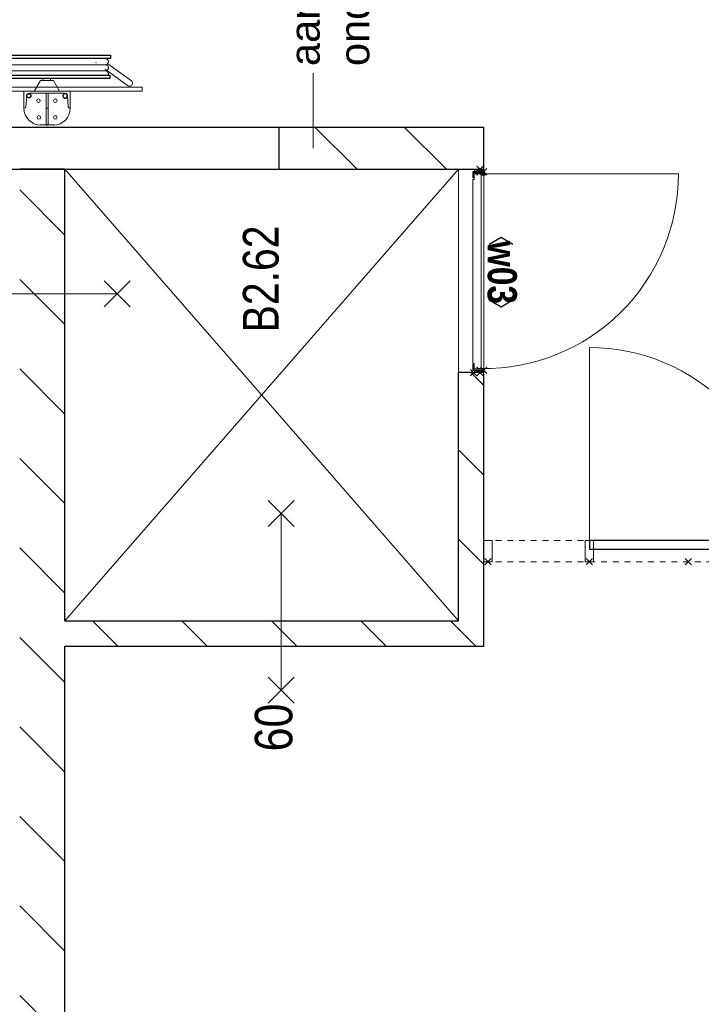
# Model space of a CAD drawing. Header units: millimetres. Extents: x -88840 to 85996, y -16279 to 104709.
# Tile 40 of 184: x 41985 to 45217, y -11973 to -7306. Entities that reach past the tile are written whole.
import ezdxf
from ezdxf.enums import TextEntityAlignment as Align

# ---------------------------------------------------------------- set-up
doc = ezdxf.new("R2010")
doc.units = ezdxf.units.MM
doc.header["$LTSCALE"] = 400
doc.header["$PDMODE"] = 3
doc.header["$PDSIZE"] = 15
doc.linetypes.add('STYLE_02', pattern=[0.694427, 0.486069, -0.208359])
doc.linetypes.add('STYLE_21', pattern=[0.138889, 0.069444, -0.069444])
for name, color, linetype, lineweight in [('BA-Brandveiligheid', 7, 'Continuous', 15), ('Binnenkozijnen', 140, 'Continuous', 15), ('Interieur-deur', 43, 'Continuous', 9), ('Interieur-systeemwand glas', 140, 'STYLE_21', 15), ('Kozijnmerken', 43, 'Continuous', 9), ('mat-afdichting', 9, 'Continuous', 5), ('mat-aluminium', 140, 'Continuous', 15), ('mat-beton (ihwg)', 5, 'Continuous', 25), ('mat-kalkzandsteen', 5, 'Continuous', 25), ('mat-multiplex-hor', 140, 'Continuous', 15), ('mat-spuitwerk_marmo', 43, 'STYLE_02', 20), ('mat-staal', 5, 'Continuous', 25), ('None', 7, 'Continuous', 9), ('Ruimtenummers', 5, 'Continuous', 25), ('Tekst', 140, 'Continuous', 15)]:
    doc.layers.add(name, color=color, linetype=linetype, lineweight=lineweight)
doc.styles.add('Arial', font='arial.ttf', dxfattribs={"height": 176.388889})
doc.styles.add('Arial Narrow', font='ARIALN.TTF', dxfattribs={"height": 222.25})
doc.styles.add('Arial Narrow (bold)', font='ARIALNB.TTF', dxfattribs={"height": 172.861111})

# ---------------------------------------------------------------- blocks, each defined once
blk = doc.blocks.new('*X252')
at = {"layer": 'None', "lineweight": 9}
for p, q in [((-50108.9, -894.3), (-49908.9, -694.3)), ((-50108.9, -1318.6), (-49908.9, -1118.6))]:
    blk.add_line(p, q, dxfattribs=at)
blk = doc.blocks.new('*X770')
at = {"layer": 'None', "lineweight": 9}
for p, q in [((-52368.9, 239.8), (-52248.9, 359.8)), ((-52368.9, -184.5), (-52248.9, -64.5)), ((-52368.9, -608.7), (-52248.9, -488.7)), ((-52368.9, -1033), (-52248.9, -913)), ((-52368.9, -1457.3), (-52248.9, -1337.3))]:
    blk.add_line(p, q, dxfattribs=at)
blk = doc.blocks.new('*X1026')
at = {"layer": 'None', "lineweight": 9}
for p, q in [((-51982.4, -1495), (-51862.4, -1375)), ((-51558.2, -1495), (-51438.2, -1375)), ((-51133.9, -1495), (-51072.9, -1434))]:
    blk.add_line(p, q, dxfattribs=at)
blk = doc.blocks.new('*U1027')
at = {"layer": 'None', "color": 43, "linetype": 'Continuous', "lineweight": 9}
for p, q in [((-50108.9, 491), (-52248.9, -1375)), ((-52248.9, 491), (-50108.9, -1375))]:
    blk.add_line(p, q, dxfattribs=at)
blk = doc.blocks.new('060min X')
at = {"layer": 'BA-Brandveiligheid', "color": 7, "linetype": 'Continuous', "lineweight": 15}
for p, q in [((-480.2, 61.7), (-356.7, -61.7)), ((-480.2, -61.7), (-356.7, 61.7)), ((480.2, 61.7), (356.7, -61.7)), ((480.2, -61.7), (356.7, 61.7)), ((-418.5, 0), (418.5, 0))]:
    blk.add_line(p, q, dxfattribs=at)
at = {"layer": 'BA-Brandveiligheid', "color": 43, "insert": (-709.2, 124.2), "char_height": 177.8, "attachment_point": 1, "style": 'Arial Narrow'}
blk.add_mtext('60', dxfattribs=at)
blk = doc.blocks.new('*U28')
at = {"layer": 'None', "color": 140, "linetype": 'Continuous', "lineweight": 15, "flags": 128}
blk.add_lwpolyline([(-21.4, 110), (58.6, 110), (58.6, 106.7, -0.391021), (52.6, 100.2), (-0.9, 95.9, 0.391021), (-12.4, 83.5), (-12.4, -83.5, 0.391021), (-0.9, -95.9), (52.6, -100.2, -0.391021), (58.6, -106.7), (58.6, -110), (-21.4, -110)], format="xyb", close=True, dxfattribs=at)
blk = doc.blocks.new('*U29')
at = {"layer": 'None', "color": 253, "linetype": 'Continuous', "lineweight": 5}
for p, q in [((96.625, -278), (96.625, 266)), ((125.704, -278), (125.704, 266)), ((50.42, -31.849), (50.42, 29))]:
    blk.add_line(p, q, dxfattribs=at)
at = {"layer": 'None', "color": 140, "linetype": 'Continuous', "lineweight": 15}
for p, q in [((50.42, 29), (1.453, 57.31)), ((0, -61), (50.42, -31.849))]:
    blk.add_line(p, q, dxfattribs=at)
at = {"layer": 'None', "color": 92, "linetype": 'Continuous', "lineweight": 25}
for points in [[(60.916, 296), (76.476, 296), (76.476, -300), (60.916, -300)], [(154.785, 296), (171.344, 296), (171.344, -302), (154.785, -302)]]:
    blk.add_lwpolyline(points, close=True, dxfattribs=at)
at = {"layer": 'None', "color": 253, "linetype": 'Continuous', "lineweight": 5}
blk.add_lwpolyline([(50.929, 18), (60.916, 18), (60.916, -18), (50.929, -18)], close=True, dxfattribs=at)
for points, knots in [([(96.866, 264), (96.866, 268.997), (93.792, 272.9335), (90.718, 276.87), (85.875, 278.0735), (81.032, 279.277), (76.476, 277.238)], [0, 0, 0, 0.333549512, 0.333549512, 0.666828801, 0.666828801, 1, 1, 1]), ([(125.825, 264), (125.825, 267.886), (123.8855, 271.2505), (121.946, 274.615), (118.586, 276.5575), (115.226, 278.5), (107.466, 278.5), (104.106, 276.5575), (100.746, 274.615), (98.806, 271.2505), (96.866, 267.886), (96.866, 264)], [0, 0, 0, 0.166769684, 0.166769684, 0.333423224, 0.333423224, 0.499994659, 0.666566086, 0.666566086, 0.833226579, 0.833226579, 1, 1, 1]), ([(154.785, 264), (154.785, 267.886), (152.845, 271.2505), (150.905, 274.615), (147.5455, 276.5575), (144.186, 278.5), (140.306, 278.5), (136.426, 278.5), (133.066, 276.5575), (129.706, 274.615), (127.7655, 271.2505), (125.825, 267.886), (125.825, 264)], [0, 0, 0, 0.166772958, 0.166772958, 0.333424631, 0.333424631, 0.499985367, 0.499985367, 0.666556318, 0.666556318, 0.833223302, 0.833223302, 1, 1, 1]), ([(76.477, -291.432), (81.039, -293.343), (85.8175, -292.072), (90.596, -290.801), (93.6105, -286.876), (96.625, -282.951), (96.625, -278)], [0, 0, 0, 0.333165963, 0.333165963, 0.666458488, 0.666458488, 1, 1, 1]), ([(96.625, -278), (96.625, -281.901), (98.573, -285.2795), (100.521, -288.658), (103.895, -290.609), (107.269, -292.56), (111.165, -292.56), (115.061, -292.56), (118.435, -290.609), (121.809, -288.658), (123.7565, -285.2795), (125.704, -281.901), (125.704, -278)], [0, 0, 0, 0.166754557, 0.166754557, 0.333426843, 0.333426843, 0.500005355, 0.500005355, 0.666583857, 0.666583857, 0.833249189, 0.833249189, 1, 1, 1]), ([(125.704, -278), (125.704, -281.901), (127.6525, -285.2795), (129.601, -288.658), (132.975, -290.609), (136.349, -292.56), (140.245, -292.56), (144.141, -292.56), (147.5145, -290.609), (150.888, -288.658), (152.836, -285.2795), (154.784, -281.901), (154.784, -278)], [0, 0, 0, 0.166757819, 0.166757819, 0.333436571, 0.333436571, 0.500014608, 0.500014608, 0.666582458, 0.666582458, 0.833245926, 0.833245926, 1, 1, 1])]:
    blk.add_open_spline(points, degree=2, knots=knots, dxfattribs=at)
blk = doc.blocks.new('BSH')
at = {"layer": 'None', "color": 140, "linetype": 'Continuous', "lineweight": 15}
for p, q in [((0, -61), (0, 111.155)), ((-159.8585, -36.7557), (-159.8585, 32.756)), ((-80, -6.8893), (-80, 2.8892))]:
    blk.add_line(p, q, dxfattribs=at)
at = {"layer": 'None', "color": 253, "linetype": 'Continuous', "lineweight": 5}
for p, q in [((135.277, -233.0824), (136.142, -233.8294)), ((27.7468, -383.0008), (105.0969, -276.5164)), ((130.6676, -289.4337), (48.7568, -402.0618))]:
    blk.add_line(p, q, dxfattribs=at)
at = {"layer": 'None', "color": 140, "linetype": 'Continuous', "lineweight": 15}
for points in [[(20, 469.75), (82, 469.75), (82, 382.75), (20, 382.75)], [(0, 448), (20, 448), (20, -452), (0, -452)], [(-160, 2.8892), (-9, 2.8892), (-9, -6.8893), (-160, -6.8893)]]:
    blk.add_lwpolyline(points, close=True, dxfattribs=at)
at = {"layer": 'None', "color": 8, "linetype": 'Continuous', "lineweight": 5}
for centre in [(-44.5, 38.775), (-124, 37.275), (-124, -41.275), (-45, -41.275)]:
    blk.add_circle(centre, 8.5, dxfattribs=at)
at = {"layer": 'None', "color": 140, "linetype": 'Continuous', "lineweight": 15}
for centre, start, end in [((-80, 28), 90, 180), ((-80, -32), 180, 270)]:
    blk.add_arc(centre, 80, start, end, dxfattribs=at)
at = {"layer": 'None', "color": 9, "linetype": 'Continuous', "lineweight": 5}
blk.add_arc((38.2528, -392.5302), 14.18399, 137.79060093, 325.77092307, dxfattribs=at)
at = {"layer": 'None', "color": 92, "linetype": 'Continuous', "lineweight": 25}
for points, knots in [([(-11.70075, 86.5025), (-12.2626, 89.0317), (-14.0137, 90.9408), (-15.7648, 92.8499), (-18.23575, 93.6275), (-20.7067, 94.4051), (-23.236, 93.84325), (-25.7653, 93.2814), (-27.67445, 91.53015), (-29.5836, 89.7789), (-30.36125, 87.3079), (-31.1389, 84.8369), (-30.57705, 82.3077), (-30.0152, 79.7785), (-28.26385, 77.8694), (-26.5125, 75.9603), (-24.0415, 75.1827), (-21.5705, 74.4051), (-19.0412, 74.96695), (-16.5119, 75.5288), (-14.60305, 77.28005), (-12.6942, 79.0313), (-11.91655, 81.5023), (-11.1389, 83.9733), (-11.70075, 86.5025)], [0, 0, 0, 0.0833344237, 0.0833344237, 0.1666618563, 0.1666618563, 0.2499968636, 0.2499968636, 0.3333348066, 0.3333348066, 0.4166657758, 0.4166657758, 0.5000000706, 0.5000000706, 0.583336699, 0.583336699, 0.666668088, 0.666668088, 0.7500039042, 0.7500039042, 0.8333377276, 0.8333377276, 0.9166657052, 0.9166657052, 1, 1, 1]), ([(-11.75695, -89.71225), (-12.375, -92.4944), (-14.3012, -94.5944), (-16.2274, -96.6944), (-18.94545, -97.54975), (-21.6635, -98.4051), (-24.4457, -97.78705), (-27.2279, -97.169), (-29.328, -95.24265), (-31.4281, -93.3163), (-32.2835, -90.5982), (-33.1389, -87.8801), (-32.52085, -85.09795), (-31.9028, -82.3158), (-29.97635, -80.2158), (-28.0499, -78.1158), (-25.3318, -77.26045), (-22.6137, -76.4051), (-19.83145, -77.02315), (-17.0492, -77.6412), (-14.94945, -79.56755), (-12.8497, -81.4939), (-11.9943, -84.212), (-11.1389, -86.9301), (-11.75695, -89.71225)], [0, 0, 0, 0.083334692, 0.083334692, 0.1666618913, 0.1666618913, 0.2499964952, 0.2499964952, 0.3333343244, 0.3333343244, 0.4166651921, 0.4166651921, 0.4999998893, 0.4999998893, 0.5833365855, 0.5833365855, 0.6666673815, 0.6666673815, 0.7500034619, 0.7500034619, 0.8333376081, 0.8333376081, 0.9166653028, 0.9166653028, 1, 1, 1])]:
    blk.add_open_spline(points, degree=2, knots=knots, dxfattribs=at)
at = {"layer": 'None', "color": 7}
blk.add_blockref('*U29', (0, 0), dxfattribs=at)
at = {"layer": 'None', "color": 140, "rotation": 180}
blk.add_blockref('*U28', (-21.4, -2), dxfattribs=at)
blk = doc.blocks.new('*U1099')
at = {"layer": 'None', "color": 43, "linetype": 'Continuous', "lineweight": 9}
for p, q in [((-50108.9, -1451), (-50118.9, -1484.8)), ((-50108.9, -1484.8), (-50118.9, -1451))]:
    blk.add_line(p, q, dxfattribs=at)
blk.add_lwpolyline([(-50118.9, -1451), (-50108.9, -1451), (-50108.9, -1484.8), (-50118.9, -1484.8)], close=True, dxfattribs=at)
blk = doc.blocks.new('*X1100')
at = {"layer": 'None', "lineweight": 9}
blk.add_line((-50122.9, -1474), (-50118.9, -1470), dxfattribs=at)
blk = doc.blocks.new('*U1101')
at = {"layer": 'None', "color": 43, "linetype": 'Continuous', "lineweight": 9}
for p, q in [((-51072.9, -1451), (-51062.9, -1485.8)), ((-51072.9, -1485.8), (-51062.9, -1451))]:
    blk.add_line(p, q, dxfattribs=at)
blk.add_lwpolyline([(-51072.9, -1451), (-51062.9, -1451), (-51062.9, -1485.8), (-51072.9, -1485.8)], close=True, dxfattribs=at)
blk = doc.blocks.new('*U1102')
at = {"layer": 'mat-afdichting', "lineweight": 5}
for points in [[(-51037.9, -1447.4), (-51049.9, -1447.4), (-51049.9, -1449.6), (-51037.9, -1449.6)], [(-50143.9, -1447.4), (-50131.9, -1447.4), (-50131.9, -1449.6), (-50143.9, -1449.6)]]:
    blk.add_lwpolyline(points, close=True, dxfattribs=at)
at = {"layer": 'mat-aluminium', "lineweight": 15}
blk.add_lwpolyline([(-51058.9, -1463.9), (-51062.9, -1463.9), (-51062.9, -1478.9), (-51058.9, -1478.9)], close=True, dxfattribs=at)
at = {"layer": 'mat-multiplex-hor', "lineweight": 15, "flags": 128}
for points in [[(-50136.7, -1461.9), (-50129.4, -1461.9), (-50130.1, -1449.6), (-50158.1, -1449.6), (-50158.1, -1443.4), (-51029.9, -1443.4), (-51029.9, -1449.6), (-51052.2, -1449.6), (-51052.8, -1461.9), (-51047, -1461.9)], [(-51047, -1464.9), (-51053, -1464.9), (-51053.9, -1483.4), (-50128, -1483.4), (-50129.2, -1464.9), (-50136.7, -1464.9)]]:
    blk.add_lwpolyline(points, dxfattribs=at)
at = {"layer": 'mat-spuitwerk_marmo', "lineweight": 20}
blk.add_circle((-50130.9, -1495.7), 4, dxfattribs=at)
at = {"layer": 'mat-staal', "lineweight": 5, "flags": 128}
for points in [[(-51057.9, -1443.4, 0.414214), (-51062.9, -1448.4), (-51063, -1491.8), (-51063, -1493.5), (-51059, -1493.5), (-51059, -1491.8), (-51058.9, -1448.4), (-51058.9, -1448.4, -0.414214), (-51057.9, -1447.4), (-51032.9, -1447.4), (-51032.9, -1443.4)], [(-50123.9, -1443.4, -0.414214), (-50118.9, -1448.4), (-50118.9, -1491.8), (-50118.9, -1493.5), (-50122.9, -1493.5), (-50122.9, -1491.8), (-50122.9, -1448.4), (-50122.9, -1448.4, 0.414214), (-50123.9, -1447.4), (-50148.9, -1447.4), (-50148.9, -1443.4)]]:
    blk.add_lwpolyline(points, format="xyb", close=True, dxfattribs=at)
at = {"layer": 'None', "color": 43, "linetype": 'Continuous', "lineweight": 9}
blk.add_line((-50130.9, -1495.7), (-50130.9, -2418.3), dxfattribs=at)
at = {"layer": 'None', "color": 92, "linetype": 'Continuous', "lineweight": 25, "flags": 128}
for points in [[(-51047.9, -1462.6), (-51052.9, -1462.6)], [(-51052.9, -1464.6), (-51047.9, -1464.6), (-51047.9, -1462.6)], [(-50129.1, -1462.6), (-50134.1, -1462.6)], [(-50134.1, -1464.6), (-50129.1, -1464.6), (-50129.1, -1462.6)]]:
    blk.add_lwpolyline(points, dxfattribs=at)
at = {"layer": 'None', "color": 43, "linetype": 'Continuous', "lineweight": 9}
for points in [[(-50136, -1493.2), (-50137.8, -1491.6), (-50130.5, -1483.1), (-50132.2, -1450.2), (-50129.8, -1450.1), (-50128, -1484)], [(-50125.4, -1449.7), (-50123, -1449.7), (-50123, -1496.8), (-50125.4, -1496.8)]]:
    blk.add_lwpolyline(points, close=True, dxfattribs=at)
at = {"layer": 'None', "color": 140, "linetype": 'Continuous', "lineweight": 15}
blk.add_circle((-50130.9, -1495.7), 8, dxfattribs=at)
at = {"layer": 'None', "color": 43, "linetype": 'Continuous', "lineweight": 9}
blk.add_arc((-50130.9, -1495.7), 922.6, 179.2903, 270, dxfattribs=at)
at = {"layer": 'None', "color": 8, "linetype": 'Continuous', "lineweight": 5}
for p in [(-51072.9, -1447.4), (-51072.9, -1477.4), (-50108.9, -1477.4), (-51062, -1495), (-50119.9, -1495)]:
    blk.add_point(p, dxfattribs=at)
at = {"layer": 'mat-staal'}
blk.add_blockref('*X1100', (0, 0), dxfattribs=at)
at = {"layer": 'None', "color": 7}
for name in ['*U1101', '*U1099']:
    blk.add_blockref(name, (0, 0), dxfattribs=at)
blk = doc.blocks.new('Kozijnmerk 50')
at = {"layer": 'Kozijnmerken', "color": 92, "linetype": 'Continuous', "lineweight": 25}
for points in [[(-132.2, 50.6), (-164.8, -5.8), (-132.2, -62.1)], [(132.2, 50.6), (164.8, -5.8), (132.2, -62.1)]]:
    blk.add_lwpolyline(points, dxfattribs=at)
at = {"layer": 'None', "color": 43, "style": 'Arial Narrow (bold)'}
blk.add_attdef('merk', text='', height=138.3, dxfattribs=at).set_placement((0, 0), align=Align.MIDDLE_CENTER)
blk = doc.blocks.new('*X1103')
at = {"layer": 'None', "lineweight": 9}
for p, q in [((-54239.1, 491), (-54025.1, 705)), ((-53814.8, 491), (-53600.8, 705)), ((-53390.5, 491), (-53176.5, 705)), ((-52966.3, 491), (-52752.3, 705)), ((-52542, 491), (-52328, 705)), ((-52117.7, 491), (-51903.7, 705)), ((-51693.5, 491), (-51479.5, 705)), ((-51269.2, 491), (-51055.2, 705)), ((-50845, 491), (-50631, 705)), ((-50420.7, 491), (-50206.7, 705))]:
    blk.add_line(p, q, dxfattribs=at)
blk = doc.blocks.new('060min Y')
at = {"layer": 'BA-Brandveiligheid', "color": 7, "linetype": 'Continuous', "lineweight": 15}
for p, q in [((-61.7, 480.2), (61.7, 356.7)), ((61.7, 480.2), (-61.7, 356.7)), ((0, -418.5), (0, 418.5)), ((-61.7, -480.2), (61.7, -356.7)), ((61.7, -480.2), (-61.7, -356.7))]:
    blk.add_line(p, q, dxfattribs=at)
at = {"layer": 'BA-Brandveiligheid', "color": 43, "insert": (-89.5, 813), "char_height": 177.8, "attachment_point": 1, "style": 'Arial Narrow'}
blk.add_mtext('60', dxfattribs=at)
blk = doc.blocks.new('Deur systeemwand 915')
at = {"layer": 'Interieur-deur', "color": 140, "linetype": 'Continuous', "lineweight": 15}
blk.add_line((0, 1015), (0, 100), dxfattribs=at)
at = {"layer": 'Interieur-deur', "color": 92, "linetype": 'Continuous', "lineweight": 25}
blk.add_lwpolyline([(-915, 100), (0, 100), (0, 60), (-915, 60)], close=True, dxfattribs=at)
at = {"layer": 'Interieur-deur', "color": 140, "linetype": 'Continuous', "lineweight": 15}
blk.add_arc((0, 100), 915, 90, 180, dxfattribs=at)
blk = doc.blocks.new('systeemwandstijl 950 hoh')
at = {"layer": 'Interieur-systeemwand glas', "color": 43, "linetype": 'Continuous', "lineweight": 9}
blk.add_lwpolyline([(0, 20), (100, 20), (100, -20), (0, -20)], close=True, dxfattribs=at)
at = {"layer": 'Interieur-systeemwand glas', "color": 43, "linetype": 'Continuous', "lineweight": 15}
for p in [(0, 950), (0, 0)]:
    blk.add_point(p, dxfattribs=at)
blk = doc.blocks.new('*U1105')
at = {"layer": 'Interieur-systeemwand glas', "lineweight": 15}
for p, q in [((-51968.9, -1496), (-51968.9, -4866)), ((-51868.9, -1496), (-51868.9, -4866))]:
    blk.add_line(p, q, dxfattribs=at)
at = {"layer": 'Interieur-systeemwand glas', "color": 7, "xscale": -1}
for name, p, rotation in [('systeemwandstijl 950 hoh', (-51968.9, -1515), 180), ('systeemwandstijl 950 hoh', (-51968.9, -1996), 180), ('Deur systeemwand 915', (-51968.9, -1996), 270), ('systeemwandstijl 950 hoh', (-51968.9, -2911), 180)]:
    blk.add_blockref(name, p, dxfattribs=dict(at, rotation=rotation))
at = {"layer": 'Interieur-systeemwand glas', "color": 7}
for p in [(-51968.9, -3878.5), (-51968.9, -4846)]:
    blk.add_blockref('systeemwandstijl 950 hoh', p, dxfattribs=at)

msp = doc.modelspace()

# ---------------------------------------------------------------- linework, layer by layer
at = {"linetype": 'Continuous', "lineweight": 0, "flags": 128}
for points in [[(39985.2844, 23135.04674), (41985.2844, 23135.04674), (41985.2844, 20886.54674), (47663.2844, 20886.54674), (47663.2844, -13379.95326), (42199.2844, -13379.95326), (42199.2844, -10274.95326), (44185.2844, -10274.95326), (44185.2844, -7814.95326), (39771.2844, -7814.95326), (39771.2844, -13379.95326), (34410.2844, -13379.95326), (34410.2844, 8735.04674), (39985.2844, 8735.04674), (39985.2844, 23135.04674)], [(39771.2844, -13379.95326), (39771.2844, -7814.95326), (44185.2844, -7814.95326), (44185.2844, -10274.95326), (42199.2844, -10274.95326), (42199.2844, -13379.95326), (39771.2844, -13379.95326)]]:
    msp.add_lwpolyline(points, dxfattribs=at)
at = {"layer": 'mat-beton (ihwg)', "lineweight": 25}
for p, q in [((41515.2844, -7814.95326), (43215.2844, -7814.95326)), ((43215.2844, -8014.95326), (43215.2844, -7814.95326)), ((41515.2844, -8014.95326), (43215.2844, -8014.95326))]:
    msp.add_line(p, q, dxfattribs=at)
at = {"layer": 'mat-kalkzandsteen', "lineweight": 25}
for p, q in [((43215.2844, -7814.95326), (44185.2844, -7814.95326)), ((43215.2844, -8014.95326), (43215.2844, -7814.95326)), ((44185.2844, -8014.95326), (44185.2844, -7814.95326)), ((42199.2844, -8014.95326), (41985.2844, -8014.95326)), ((42199.2844, -10154.95326), (42199.2844, -8014.95326)), ((43215.2844, -8014.95326), (44185.2844, -8014.95326)), ((44185.2844, -8978.95326), (44065.2844, -8978.95326)), ((44065.2844, -10154.95326), (44065.2844, -8978.95326)), ((44185.2844, -10274.95326), (44185.2844, -8978.95326)), ((42199.2844, -10154.95326), (44065.2844, -10154.95326)), ((42199.2844, -10274.95326), (44185.2844, -10274.95326)), ((42199.2844, -13379.95326), (42199.2844, -10274.95326))]:
    msp.add_line(p, q, dxfattribs=at)
at = {"layer": 'None', "lineweight": 9}
msp.add_line((43376.44482, -7558.95326), (43376.44482, -7914.95326), dxfattribs=at)
at = {"layer": 'None', "color": 8, "linetype": 'Continuous', "lineweight": 5}
msp.add_line((44065.2844, -8978.95326), (44065.2844, -8014.95326), dxfattribs=at)

# ---------------------------------------------------------------- block references
at = {"layer": 'Binnenkozijnen', "color": 7, "rotation": 90}
msp.add_blockref('*U1105', (42690.2844, 42093.98738), dxfattribs=at)
at = {"layer": 'Kozijnmerken', "color": 7, "rotation": 270}
msp.add_blockref('Kozijnmerk 50', (44273.33694, -8503.67821), dxfattribs=at).add_auto_attribs({'merk': 'w03'})
at = {"layer": 'mat-kalkzandsteen', "rotation": 90}
for name in ['*X252', '*X1103', '*X1026', '*X770']:
    msp.add_blockref(name, (42690.2844, 42093.98738), dxfattribs=at)
at = {"layer": 'None', "color": 7, "rotation": 90}
for name, p in [('BSH', (42113.2844, -7645.09476)), ('*U1027', (42690.2844, 42093.98738)), ('*U1102', (42690.2844, 42093.98738))]:
    msp.add_blockref(name, p, dxfattribs=at)
at = {"layer": 'Tekst', "color": 7, "rotation": 90}
for name, p in [('060min Y', (42028.7444, -8604.94926)), ('060min X', (43224.2844, -10064.95326))]:
    msp.add_blockref(name, p, dxfattribs=at)

# ---------------------------------------------------------------- texts
at = {"layer": 'None', "color": 140, "insert": (43266.59654, -7525.67518), "char_height": 141.1111111, "attachment_point": 1, "rotation": 90, "style": 'Arial'}
msp.add_mtext('aanhelen conform \\Ponderliggende verdiepingen', dxfattribs=at)
at = {"layer": 'Ruimtenummers', "insert": (43043.64037, -8788.42104), "char_height": 169.333333, "attachment_point": 1, "rotation": 90, "style": 'Arial Narrow'}
msp.add_mtext('B2.62', dxfattribs=at)

doc.saveas('drawing.dxf')
